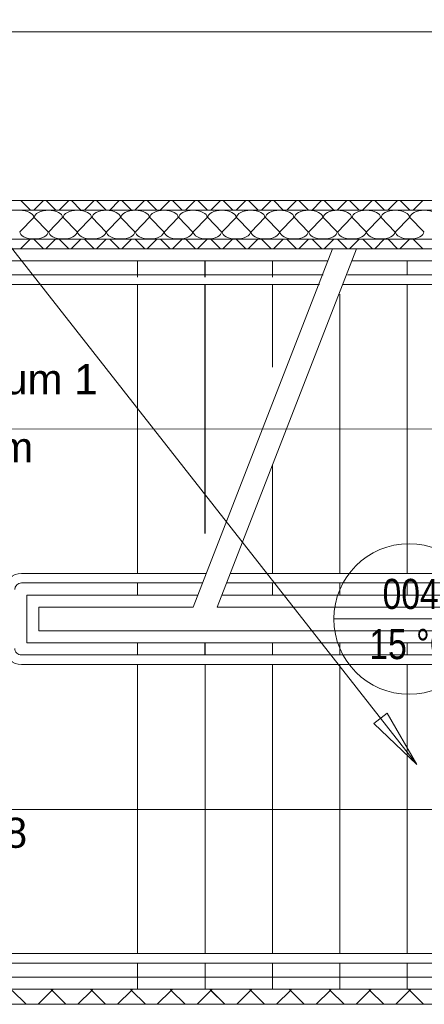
# Model space of a CAD drawing. Extents: x 229 to 926, y 37 to 878.
# Tile 149 of 194: x 414 to 447, y 667 to 748. Entities that reach past the tile are written whole.
import ezdxf
from ezdxf.lldxf.tags import DXFTag

# ---------------------------------------------------------------- set-up
doc = ezdxf.new("R2010")
doc.units = 0
doc.layers.get('0').update_dxf_attribs({"lineweight": 13})
doc.layers.add('A_BI_Aussenwand', color=5, linetype='Continuous', lineweight=18, true_color=0x0000ff, plot=False)
doc.layers.add('A_BI_Innenwand', color=7, linetype='Continuous', lineweight=18, true_color=0x80ff80, plot=False)
doc.layers.add('A_BI_Raum', color=1, linetype='Continuous', lineweight=18, true_color=0xff0000)
for name, color, linetype, lineweight in [('Axen', 7, 'Continuous', 25), ('Axen-A03ENJ5PI0', 7, 'Continuous', 25), ('Beschriftung', 7, 'Continuous', 25), ('Beschriftung-A03ENJ5NI0', 7, 'Continuous', 25), ('Fullfläche', 7, 'Continuous', 25), ('Fullfläche-A03ENJ5QI0', 7, 'Continuous', 25), ('Maßlinien', 7, 'Continuous', 25), ('Maßlinien-A03ENJ5WI0', 7, 'Continuous', 25), ('Räume', 7, 'Continuous', 25), ('Räume-A03ENJ5RI0', 7, 'Continuous', 25), ('Treppen', 7, 'Continuous', 25), ('Treppen-A03ENJ5SI0', 7, 'Continuous', 25), ('Wände', 7, 'Continuous', 25), ('Wände-A03ENJ5VI0', 7, 'Continuous', 25)]:
    doc.layers.add(name, color=color, linetype=linetype, lineweight=lineweight)
doc.styles.get("Standard").update_dxf_attribs({"font": 'arial.ttf'})
tags = doc.linetypes.add('ALL_S25', pattern=[0.001, 0, -0.001]).pattern_tags.tags
tags[6:7] = [DXFTag(74, 4), DXFTag(75, 0), DXFTag(340, '0'), DXFTag(46, 1.0), DXFTag(50, 0.0), DXFTag(44, 0.0), DXFTag(45, 0.0)]
tags[4:5] = [DXFTag(74, 4), DXFTag(75, 0), DXFTag(340, '0'), DXFTag(46, 1.0), DXFTag(50, 0.0), DXFTag(44, 0.0), DXFTag(45, 0.0)]
tags = doc.linetypes.add('ALL_S25-A03ENJ5XI0', pattern=[0.001, 0, -0.001]).pattern_tags.tags
tags[6:7] = [DXFTag(74, 4), DXFTag(75, 0), DXFTag(340, '0'), DXFTag(46, 1.0), DXFTag(50, 0.0), DXFTag(44, 0.0), DXFTag(45, 0.0)]
tags[4:5] = [DXFTag(74, 4), DXFTag(75, 0), DXFTag(340, '0'), DXFTag(46, 1.0), DXFTag(50, 0.0), DXFTag(44, 0.0), DXFTag(45, 0.0)]
tags = doc.linetypes.add('PUNKT2_S9', pattern=[0.001, 0, -0.001]).pattern_tags.tags
tags[6:7] = [DXFTag(74, 4), DXFTag(75, 0), DXFTag(340, '0'), DXFTag(46, 1.0), DXFTag(50, 0.0), DXFTag(44, 0.0), DXFTag(45, 0.0)]
tags[4:5] = [DXFTag(74, 4), DXFTag(75, 0), DXFTag(340, '0'), DXFTag(46, 1.0), DXFTag(50, 0.0), DXFTag(44, 0.0), DXFTag(45, 0.0)]
tags = doc.linetypes.add('PUNKT2_S9-A03ENJ5YI0', pattern=[0.001, 0, -0.001]).pattern_tags.tags
tags[6:7] = [DXFTag(74, 4), DXFTag(75, 0), DXFTag(340, '0'), DXFTag(46, 1.0), DXFTag(50, 0.0), DXFTag(44, 0.0), DXFTag(45, 0.0)]
tags[4:5] = [DXFTag(74, 4), DXFTag(75, 0), DXFTag(340, '0'), DXFTag(46, 1.0), DXFTag(50, 0.0), DXFTag(44, 0.0), DXFTag(45, 0.0)]

# ---------------------------------------------------------------- blocks, each defined once
blk = doc.blocks.new('Referenz-A03ENJ5LI0', base_point=(255.728, 65.704))
at = {"layer": 'Axen', "color": 0, "linetype": 'ALL_S25', "lineweight": -2, "ltscale": 0.13}
blk.add_line((735.547, 733.346), (301.737, 733.346), dxfattribs=at)
at = {"layer": 'Beschriftung', "color": 0, "lineweight": -2}
for p, q in [((446.634, 686.501), (360.64, 796.063)), ((443.058, 689.923), (444.159, 690.787)), ((443.058, 689.923), (444.159, 690.787)), ((443.608, 690.355), (443.392, 690.63)), ((444.159, 690.787), (446.634, 686.501)), ((444.159, 690.787), (446.634, 686.501)), ((446.634, 686.501), (443.058, 689.923)), ((446.634, 686.501), (443.058, 689.923)), ((446.634, 686.501), (446.634, 686.501)), ((446.634, 686.501), (446.634, 686.501)), ((446.634, 686.501), (446.634, 686.501))]:
    blk.add_line(p, q, dxfattribs=at)
at = {"layer": 'Fullfläche', "color": 0, "lineweight": -2}
for p, q in [((413.736, 733.346), (414.536, 732.546)), ((415.619, 733.346), (414.82, 732.546)), ((415.836, 733.346), (416.636, 732.546)), ((417.719, 733.346), (416.92, 732.546)), ((417.936, 733.346), (418.736, 732.546)), ((419.819, 733.346), (419.02, 732.546)), ((420.036, 733.346), (420.836, 732.546)), ((421.919, 733.346), (421.12, 732.546)), ((422.136, 733.346), (422.936, 732.546)), ((424.019, 733.346), (423.22, 732.546)), ((424.236, 733.346), (425.036, 732.546)), ((426.119, 733.346), (425.32, 732.546)), ((426.336, 733.346), (427.136, 732.546)), ((428.219, 733.346), (427.42, 732.546)), ((428.436, 733.346), (429.236, 732.546)), ((430.319, 733.346), (429.52, 732.546)), ((430.536, 733.346), (431.336, 732.546)), ((432.419, 733.346), (431.62, 732.546)), ((432.636, 733.346), (433.436, 732.546)), ((434.519, 733.346), (433.72, 732.546)), ((434.736, 733.346), (435.536, 732.546)), ((436.619, 733.346), (435.82, 732.546)), ((436.836, 733.346), (437.636, 732.546)), ((438.719, 733.346), (437.92, 732.546)), ((438.937, 733.346), (439.736, 732.546)), ((440.819, 733.346), (440.02, 732.546)), ((441.037, 733.346), (441.836, 732.546)), ((442.919, 733.346), (442.12, 732.546)), ((443.137, 733.346), (443.936, 732.546)), ((445.019, 733.346), (444.22, 732.546)), ((445.237, 733.346), (446.036, 732.546)), ((447.119, 733.346), (446.319, 732.546)), ((413.657, 730.746), (414.809, 731.946)), ((414.857, 731.946), (416.009, 730.746)), ((416.057, 730.746), (417.209, 731.946)), ((417.257, 731.946), (418.409, 730.746)), ((418.457, 730.746), (419.609, 731.946)), ((419.657, 731.946), (420.809, 730.746)), ((420.857, 730.746), (422.009, 731.946)), ((422.057, 731.946), (423.209, 730.746)), ((423.257, 730.746), (424.409, 731.946)), ((424.457, 731.946), (425.609, 730.746)), ((425.657, 730.746), (426.809, 731.946)), ((426.857, 731.946), (428.009, 730.746)), ((428.057, 730.746), (429.209, 731.946)), ((429.257, 731.946), (430.409, 730.746)), ((430.457, 730.746), (431.609, 731.946)), ((431.657, 731.946), (432.809, 730.746)), ((432.857, 730.746), (434.009, 731.946)), ((434.057, 731.946), (435.209, 730.746)), ((435.257, 730.746), (436.409, 731.946)), ((436.457, 731.946), (437.609, 730.746)), ((437.657, 730.746), (438.809, 731.946)), ((438.857, 731.946), (440.009, 730.746)), ((440.057, 730.746), (441.209, 731.946)), ((441.257, 731.946), (442.409, 730.746)), ((442.457, 730.746), (443.609, 731.946)), ((443.657, 731.946), (444.809, 730.746)), ((444.857, 730.746), (446.009, 731.946)), ((446.057, 731.946), (447.209, 730.746)), ((413.724, 729.346), (414.525, 730.148)), ((415.632, 729.346), (414.831, 730.148)), ((415.824, 729.346), (416.625, 730.148)), ((417.732, 729.346), (416.931, 730.148)), ((417.923, 729.346), (418.725, 730.148)), ((419.832, 729.346), (419.031, 730.148)), ((420.023, 729.346), (420.825, 730.148)), ((421.932, 729.346), (421.131, 730.148)), ((422.123, 729.346), (422.925, 730.148)), ((424.032, 729.346), (423.231, 730.148)), ((424.223, 729.346), (425.024, 730.148)), ((426.132, 729.346), (425.331, 730.148)), ((426.323, 729.346), (427.124, 730.148)), ((428.232, 729.346), (427.431, 730.148)), ((428.423, 729.346), (429.224, 730.148)), ((430.332, 729.346), (429.531, 730.148)), ((430.523, 729.346), (431.324, 730.148)), ((432.432, 729.346), (431.631, 730.148)), ((432.623, 729.346), (433.424, 730.148)), ((434.532, 729.346), (433.731, 730.148)), ((434.723, 729.346), (435.524, 730.148)), ((436.632, 729.346), (435.831, 730.148)), ((436.823, 729.346), (437.624, 730.148)), ((438.732, 729.346), (437.931, 730.148)), ((438.923, 729.346), (439.724, 730.148)), ((440.832, 729.346), (440.032, 730.148)), ((441.023, 729.346), (441.824, 730.148)), ((442.932, 729.346), (442.132, 730.148)), ((443.123, 729.346), (443.924, 730.147)), ((445.032, 729.346), (444.232, 730.147)), ((445.223, 729.346), (446.024, 730.147)), ((447.132, 729.346), (446.332, 730.147)), ((413.032, 667.752), (414.183, 666.599)), ((416.325, 667.752), (415.173, 666.6)), ((416.235, 667.846), (416.325, 667.756)), ((416.421, 667.846), (416.332, 667.756)), ((416.332, 667.752), (417.483, 666.6)), ((419.625, 667.752), (418.474, 666.6)), ((419.535, 667.846), (419.625, 667.756)), ((419.721, 667.846), (419.632, 667.756)), ((419.632, 667.752), (420.783, 666.6)), ((422.925, 667.753), (421.774, 666.6)), ((422.835, 667.846), (422.925, 667.756)), ((423.021, 667.846), (422.932, 667.756)), ((422.932, 667.753), (424.082, 666.601)), ((426.225, 667.753), (425.074, 666.601)), ((426.135, 667.846), (426.225, 667.756)), ((426.321, 667.846), (426.232, 667.756)), ((426.232, 667.753), (427.382, 666.601)), ((429.525, 667.753), (428.375, 666.601)), ((429.435, 667.846), (429.525, 667.756)), ((429.621, 667.846), (429.532, 667.756)), ((429.532, 667.753), (430.682, 666.601)), ((432.825, 667.753), (431.675, 666.602)), ((432.735, 667.846), (432.825, 667.756)), ((432.921, 667.846), (432.832, 667.756)), ((432.832, 667.753), (433.981, 666.602)), ((436.125, 667.753), (434.975, 666.602)), ((436.035, 667.846), (436.125, 667.756)), ((436.221, 667.846), (436.132, 667.756)), ((436.132, 667.753), (437.281, 666.602)), ((439.425, 667.753), (438.276, 666.602)), ((439.335, 667.846), (439.425, 667.756)), ((439.521, 667.846), (439.432, 667.756)), ((439.432, 667.753), (440.581, 666.603)), ((442.725, 667.753), (441.576, 666.603)), ((442.635, 667.846), (442.725, 667.756)), ((442.821, 667.846), (442.732, 667.756)), ((442.732, 667.753), (443.88, 666.603)), ((446.025, 667.753), (444.877, 666.603)), ((445.935, 667.846), (446.025, 667.756)), ((446.121, 667.846), (446.032, 667.756)), ((446.032, 667.753), (447.18, 666.603))]:
    blk.add_line(p, q, dxfattribs=at)
for centre, start_param, end_param in [((413.633, 731.946), 0, 1.570796), ((416.033, 731.946), 1.570796, 3.141593), ((416.033, 731.946), 0, 1.570796), ((418.433, 731.946), 1.570796, 3.141593), ((418.433, 731.946), 0, 1.570796), ((420.833, 731.946), 1.570796, 3.141593), ((420.833, 731.946), 0, 1.570796), ((423.233, 731.946), 1.570796, 3.141593), ((423.233, 731.946), 0, 1.570796), ((425.633, 731.946), 1.570796, 3.141593), ((425.633, 731.946), 0, 1.570796), ((428.033, 731.946), 1.570796, 3.141593), ((428.033, 731.946), 0, 1.570796), ((430.433, 731.946), 1.570796, 3.141593), ((430.433, 731.946), 0, 1.570796), ((432.833, 731.946), 1.570796, 3.141593), ((432.833, 731.946), 0, 1.570796), ((435.233, 731.946), 1.570796, 3.141593), ((435.233, 731.946), 0, 1.570796), ((437.633, 731.946), 1.570796, 3.141593), ((437.633, 731.946), 0, 1.570796), ((440.033, 731.946), 1.570796, 3.141593), ((440.033, 731.946), 0, 1.570796), ((442.433, 731.946), 1.570796, 3.141593), ((442.433, 731.946), 0, 1.570796), ((444.833, 731.946), 1.570796, 3.141593), ((444.833, 731.946), 0, 1.570796), ((447.233, 731.946), 1.570796, 3.141593), ((447.233, 731.946), 0, 1.570796), ((414.833, 730.746), 3.141593, 6.283185), ((417.233, 730.746), 3.141593, 6.283185), ((419.633, 730.746), 3.141593, 6.283185), ((422.033, 730.746), 3.141593, 6.283185), ((424.433, 730.746), 3.141593, 6.283185), ((426.833, 730.746), 3.141593, 6.283185), ((429.233, 730.746), 3.141593, 6.283185), ((431.633, 730.746), 3.141593, 6.283185), ((434.033, 730.746), 3.141593, 6.283185), ((436.433, 730.746), 3.141593, 6.283185), ((438.833, 730.746), 3.141593, 6.283185), ((441.233, 730.746), 3.141593, 6.283185), ((443.633, 730.746), 3.141593, 6.283185), ((446.033, 730.746), 3.141593, 6.283185)]:
    blk.add_ellipse(centre, major_axis=(1.176, 0), ratio=0.5, start_param=start_param, end_param=end_param, dxfattribs=at)
at = {"layer": 'Maßlinien', "color": 0, "lineweight": -2}
for p, q in [((385.634, 747.346), (423.368, 747.346)), ((423.368, 747.346), (506.334, 747.346))]:
    blk.add_line(p, q, dxfattribs=at)
at = {"layer": 'Treppen', "color": 0, "linetype": 'PUNKT2_S9', "lineweight": -2, "ltscale": 0.13}
for p, q in [((439.625, 729.346), (385.723, 729.346)), ((439.234, 728.346), (386.634, 728.346)), ((423.434, 726.986), (423.434, 728.346)), ((429.034, 726.986), (429.034, 728.346)), ((434.634, 726.986), (434.634, 728.346)), ((438.842, 727.186), (389.434, 727.186)), ((438.529, 726.386), (389.434, 726.386)), ((423.434, 702.386), (423.434, 726.386)), ((429.034, 705.707), (429.034, 726.386)), ((434.634, 719.507), (434.634, 726.386)), ((429.138, 702.386), (413.785, 702.386)), ((428.825, 701.586), (413.785, 701.586)), ((423.434, 700.586), (423.434, 701.586)), ((428.434, 700.586), (414.234, 700.586)), ((414.234, 696.606), (414.234, 700.586)), ((428.042, 699.586), (415.234, 699.586)), ((415.234, 697.606), (415.234, 699.586)), ((490.234, 697.606), (415.234, 697.606)), ((491.234, 696.606), (414.234, 696.606)), ((423.434, 695.606), (423.434, 696.606)), ((429.034, 695.606), (429.034, 696.606)), ((434.634, 695.606), (434.634, 696.606)), ((440.234, 695.606), (440.234, 696.606)), ((445.834, 695.606), (445.834, 696.606)), ((489.582, 695.606), (413.785, 695.606)), ((489.682, 694.806), (413.785, 694.806)), ((423.434, 670.806), (423.434, 694.806)), ((429.034, 670.806), (429.034, 694.806)), ((434.634, 670.806), (434.634, 694.806)), ((440.234, 670.806), (440.234, 694.806)), ((445.834, 670.806), (445.834, 694.806)), ((489.682, 670.806), (389.434, 670.806)), ((489.582, 670.006), (389.434, 670.006)), ((423.434, 667.846), (423.434, 670.006)), ((429.034, 667.846), (429.034, 670.006)), ((434.634, 667.846), (434.634, 670.006)), ((440.234, 667.846), (440.234, 670.006)), ((445.834, 667.846), (445.834, 670.006)), ((491.034, 668.846), (386.634, 668.846)), ((491.034, 667.846), (385.634, 667.846))]:
    blk.add_line(p, q, dxfattribs=at)
at = {"layer": 'Treppen', "color": 0, "lineweight": -2}
for p, q in [((439.625, 729.346), (428.042, 699.586)), ((441.625, 729.346), (430.042, 699.586)), ((485.434, 729.346), (441.625, 729.346)), ((485.434, 728.346), (441.236, 728.346)), ((445.834, 727.186), (445.834, 728.346)), ((485.434, 727.186), (440.866, 727.186)), ((485.434, 726.386), (440.476, 726.386)), ((445.834, 702.386), (445.834, 726.386)), ((440.234, 702.386), (440.234, 725.562)), ((473.834, 714.396), (400.434, 714.363)), ((434.634, 702.386), (434.634, 711.389)), ((485.434, 702.386), (431.138, 702.386)), ((485.434, 701.586), (430.825, 701.586)), ((434.634, 700.586), (434.634, 701.586)), ((440.234, 700.586), (440.234, 701.586)), ((445.834, 700.586), (445.834, 701.586)), ((485.434, 700.586), (430.434, 700.586)), ((484.434, 699.586), (430.042, 699.586)), ((400.434, 682.763), (473.834, 682.763))]:
    blk.add_line(p, q, dxfattribs=at)
at = {"layer": 'Treppen', "color": 0, "linetype": 'PUNKT2_S9', "lineweight": -2, "ltscale": 0.13}
for centre, major_axis, end_param in [((413.785, 701.034), (0, 1.352), 1.570796), ((413.785, 701.034), (0, 0.552), 1.570796), ((413.785, 696.158), (-1.352, 0), 1.570796), ((413.785, 696.158), (-0.552, 0), 1.570797)]:
    blk.add_ellipse(centre, major_axis=major_axis, ratio=1, start_param=0, end_param=end_param, dxfattribs=at)
at = {"layer": 'Wände', "color": 0, "lineweight": -2}
for p, q in [((506.334, 733.346), (381.634, 733.346)), ((506.334, 732.546), (382.433, 732.546)), ((506.334, 730.146), (382.433, 730.146)), ((382.433, 729.346), (506.334, 729.346)), ((506.334, 667.846), (382.433, 667.846)), ((506.334, 666.61), (381.634, 666.596))]:
    blk.add_line(p, q, dxfattribs=at)
at = {"layer": 'Räume', "color": 0, "lineweight": -2, "char_height": 2.5, "attachment_point": 1, "rotation": 359.99316}
for s, insert in [('{\\fArial;Treppenraum 1}', (396.242, 719.763)), ('{\\fArial;LH: 2.59⁵ m}', (396.242, 714.108))]:
    blk.add_mtext(s, dxfattribs=dict(at, insert=insert))
at = {"layer": 'Treppen', "color": 0, "lineweight": -2, "insert": (402.844, 682.092), "char_height": 2.5, "attachment_point": 1, "rotation": 0.00001}
blk.add_mtext('{\\W0.98;\\fArial;16,2/28}', dxfattribs=at)
blk = doc.blocks.new('Referenz-A03ENJ62I0', base_point=(255.728, 65.706))
at = {"layer": 'Axen-A03ENJ5PI0', "color": 0, "linetype": 'ALL_S25-A03ENJ5XI0', "lineweight": -2, "ltscale": 0.13}
blk.add_line((735.547, 733.346), (301.737, 733.346), dxfattribs=at)
at = {"layer": 'Beschriftung-A03ENJ5NI0', "color": 0, "lineweight": -2}
for p, q in [((446.633, 686.501), (360.64, 796.062)), ((443.058, 689.923), (444.159, 690.787)), ((443.058, 689.923), (444.159, 690.787)), ((443.608, 690.355), (443.392, 690.631)), ((444.159, 690.787), (446.633, 686.501)), ((444.159, 690.787), (446.633, 686.501)), ((446.633, 686.501), (443.058, 689.923)), ((446.633, 686.501), (443.058, 689.923))]:
    blk.add_line(p, q, dxfattribs=at)
at = {"layer": 'Fullfläche-A03ENJ5QI0', "color": 0, "lineweight": -2}
for p, q in [((413.736, 733.346), (414.536, 732.546)), ((415.619, 733.346), (414.82, 732.546)), ((415.836, 733.346), (416.636, 732.546)), ((417.719, 733.346), (416.92, 732.546)), ((417.936, 733.346), (418.736, 732.546)), ((419.819, 733.346), (419.02, 732.546)), ((420.036, 733.346), (420.836, 732.546)), ((421.919, 733.346), (421.12, 732.546)), ((422.136, 733.346), (422.936, 732.546)), ((424.019, 733.346), (423.22, 732.546)), ((424.236, 733.346), (425.036, 732.546)), ((426.119, 733.346), (425.32, 732.546)), ((426.336, 733.346), (427.136, 732.546)), ((428.219, 733.346), (427.42, 732.546)), ((428.436, 733.346), (429.236, 732.546)), ((430.319, 733.346), (429.519, 732.546)), ((430.536, 733.346), (431.336, 732.546)), ((432.419, 733.346), (431.619, 732.546)), ((432.636, 733.346), (433.436, 732.546)), ((434.519, 733.346), (433.719, 732.546)), ((434.736, 733.346), (435.536, 732.546)), ((436.619, 733.346), (435.819, 732.546)), ((436.836, 733.346), (437.636, 732.546)), ((438.719, 733.346), (437.919, 732.546)), ((438.936, 733.346), (439.736, 732.546)), ((440.819, 733.346), (440.019, 732.546)), ((441.036, 733.346), (441.836, 732.546)), ((442.919, 733.346), (442.119, 732.546)), ((443.136, 733.346), (443.936, 732.546)), ((445.019, 733.346), (444.219, 732.546)), ((445.236, 733.346), (446.036, 732.546)), ((447.119, 733.346), (446.319, 732.546)), ((413.657, 730.746), (414.809, 731.946)), ((414.857, 731.946), (416.009, 730.746)), ((416.057, 730.746), (417.209, 731.946)), ((417.257, 731.946), (418.409, 730.746)), ((418.457, 730.746), (419.609, 731.946)), ((419.657, 731.946), (420.809, 730.746)), ((420.857, 730.746), (422.009, 731.946)), ((422.057, 731.946), (423.209, 730.746)), ((423.257, 730.746), (424.409, 731.946)), ((424.457, 731.946), (425.609, 730.746)), ((425.657, 730.746), (426.809, 731.946)), ((426.857, 731.946), (428.009, 730.746)), ((428.057, 730.746), (429.209, 731.946)), ((429.257, 731.946), (430.409, 730.746)), ((430.457, 730.746), (431.609, 731.946)), ((431.657, 731.946), (432.809, 730.746)), ((432.857, 730.746), (434.009, 731.946)), ((434.057, 731.946), (435.209, 730.746)), ((435.257, 730.746), (436.409, 731.946)), ((436.457, 731.946), (437.609, 730.746)), ((437.657, 730.746), (438.809, 731.946)), ((438.857, 731.946), (440.009, 730.746)), ((440.057, 730.746), (441.209, 731.946)), ((441.257, 731.946), (442.409, 730.746)), ((442.457, 730.746), (443.609, 731.946)), ((443.657, 731.946), (444.809, 730.746)), ((444.857, 730.746), (446.009, 731.946)), ((446.057, 731.946), (447.209, 730.746)), ((413.723, 729.346), (414.525, 730.148)), ((415.632, 729.346), (414.831, 730.148)), ((415.823, 729.346), (416.625, 730.148)), ((417.732, 729.346), (416.931, 730.148)), ((417.923, 729.346), (418.725, 730.148)), ((419.832, 729.346), (419.031, 730.148)), ((420.023, 729.346), (420.825, 730.148)), ((421.932, 729.346), (421.131, 730.148)), ((422.123, 729.346), (422.924, 730.148)), ((424.032, 729.346), (423.231, 730.148)), ((424.223, 729.346), (425.024, 730.148)), ((426.132, 729.346), (425.331, 730.148)), ((426.323, 729.346), (427.124, 730.148)), ((428.232, 729.346), (427.431, 730.148)), ((428.423, 729.346), (429.224, 730.148)), ((430.332, 729.346), (429.531, 730.148)), ((430.523, 729.346), (431.324, 730.148)), ((432.432, 729.346), (431.631, 730.148)), ((432.623, 729.346), (433.424, 730.148)), ((434.532, 729.346), (433.731, 730.148)), ((434.723, 729.346), (435.524, 730.148)), ((436.632, 729.346), (435.831, 730.148)), ((436.823, 729.346), (437.624, 730.148)), ((438.732, 729.346), (437.931, 730.148)), ((438.923, 729.346), (439.724, 730.148)), ((440.832, 729.346), (440.031, 730.148)), ((441.023, 729.346), (441.824, 730.148)), ((442.932, 729.346), (442.132, 730.148)), ((443.123, 729.346), (443.924, 730.147)), ((445.032, 729.346), (444.232, 730.147)), ((445.223, 729.346), (446.024, 730.147)), ((447.132, 729.346), (446.332, 730.147)), ((413.032, 667.753), (414.183, 666.6)), ((416.325, 667.753), (415.173, 666.6)), ((416.235, 667.846), (416.325, 667.756)), ((416.421, 667.846), (416.331, 667.756)), ((416.331, 667.753), (417.483, 666.6)), ((419.625, 667.753), (418.474, 666.6)), ((419.535, 667.846), (419.625, 667.756)), ((419.721, 667.846), (419.632, 667.756)), ((419.632, 667.753), (420.783, 666.6)), ((422.925, 667.753), (421.774, 666.601)), ((422.835, 667.846), (422.925, 667.756)), ((423.021, 667.846), (422.932, 667.756)), ((422.932, 667.753), (424.082, 666.601)), ((426.225, 667.753), (425.074, 666.601)), ((426.135, 667.846), (426.225, 667.756)), ((426.321, 667.846), (426.232, 667.756)), ((426.232, 667.753), (427.382, 666.601)), ((429.525, 667.753), (428.375, 666.601)), ((429.435, 667.846), (429.525, 667.756)), ((429.621, 667.846), (429.531, 667.756)), ((429.531, 667.753), (430.682, 666.602)), ((432.825, 667.753), (431.675, 666.602)), ((432.735, 667.846), (432.825, 667.756)), ((432.921, 667.846), (432.832, 667.756)), ((432.832, 667.753), (433.981, 666.602)), ((436.125, 667.753), (434.975, 666.602)), ((436.035, 667.846), (436.125, 667.756)), ((436.221, 667.846), (436.132, 667.756)), ((436.132, 667.753), (437.281, 666.602)), ((439.425, 667.753), (438.276, 666.602)), ((439.335, 667.846), (439.425, 667.756)), ((439.521, 667.846), (439.431, 667.756)), ((439.431, 667.753), (440.58, 666.603)), ((442.725, 667.753), (441.576, 666.603)), ((442.635, 667.846), (442.725, 667.756)), ((442.821, 667.846), (442.732, 667.756)), ((442.732, 667.753), (443.88, 666.603)), ((446.025, 667.753), (444.876, 666.603)), ((445.935, 667.846), (446.025, 667.756)), ((446.121, 667.846), (446.031, 667.756)), ((446.031, 667.753), (447.18, 666.604))]:
    blk.add_line(p, q, dxfattribs=at)
for centre, start_param, end_param in [((413.633, 731.946), 0, 1.570796), ((416.033, 731.946), 1.570796, 3.141593), ((416.033, 731.946), 0, 1.570796), ((418.433, 731.946), 1.570796, 3.141593), ((418.433, 731.946), 0, 1.570796), ((420.833, 731.946), 1.570796, 3.141593), ((420.833, 731.946), 0, 1.570796), ((423.233, 731.946), 1.570796, 3.141593), ((423.233, 731.946), 0, 1.570796), ((425.633, 731.946), 1.570796, 3.141593), ((425.633, 731.946), 0, 1.570796), ((428.033, 731.946), 1.570796, 3.141593), ((428.033, 731.946), 0, 1.570796), ((430.433, 731.946), 1.570796, 3.141593), ((430.433, 731.946), 0, 1.570796), ((432.833, 731.946), 1.570796, 3.141593), ((432.833, 731.946), 0, 1.570796), ((435.233, 731.946), 1.570796, 3.141593), ((435.233, 731.946), 0, 1.570796), ((437.633, 731.946), 1.570796, 3.141593), ((437.633, 731.946), 0, 1.570796), ((440.033, 731.946), 1.570796, 3.141593), ((440.033, 731.946), 0, 1.570796), ((442.433, 731.946), 1.570796, 3.141593), ((442.433, 731.946), 0, 1.570796), ((444.833, 731.946), 1.570796, 3.141593), ((444.833, 731.946), 0, 1.570796), ((447.233, 731.946), 1.570796, 3.141593), ((447.233, 731.946), 0, 1.570796), ((414.833, 730.746), 3.141593, 6.283185), ((417.233, 730.746), 3.141593, 6.283185), ((419.633, 730.746), 3.141593, 6.283185), ((422.033, 730.746), 3.141593, 6.283185), ((424.433, 730.746), 3.141593, 6.283185), ((426.833, 730.746), 3.141593, 6.283185), ((429.233, 730.746), 3.141593, 6.283185), ((431.633, 730.746), 3.141593, 6.283185), ((434.033, 730.746), 3.141593, 6.283185), ((436.433, 730.746), 3.141593, 6.283185), ((438.833, 730.746), 3.141593, 6.283185), ((441.233, 730.746), 3.141593, 6.283185), ((443.633, 730.746), 3.141593, 6.283185), ((446.033, 730.746), 3.141593, 6.283185)]:
    blk.add_ellipse(centre, major_axis=(1.176, 0), ratio=0.5, start_param=start_param, end_param=end_param, dxfattribs=at)
at = {"layer": 'Maßlinien-A03ENJ5WI0', "color": 0, "lineweight": -2}
for p, q in [((385.634, 747.346), (423.368, 747.346)), ((423.368, 747.346), (506.333, 747.346))]:
    blk.add_line(p, q, dxfattribs=at)
at = {"layer": 'Treppen-A03ENJ5SI0', "color": 0, "linetype": 'PUNKT2_S9-A03ENJ5YI0', "lineweight": -2, "ltscale": 0.13}
for p, q in [((439.625, 729.346), (385.723, 729.346)), ((439.233, 728.346), (386.634, 728.346)), ((423.434, 726.986), (423.434, 728.346)), ((429.033, 726.986), (429.033, 728.346)), ((434.634, 726.986), (434.634, 728.346)), ((438.842, 727.186), (389.434, 727.186)), ((438.529, 726.386), (389.434, 726.386)), ((423.434, 702.386), (423.434, 726.386)), ((429.033, 705.707), (429.033, 726.386)), ((434.634, 719.507), (434.634, 726.386)), ((429.138, 702.386), (413.785, 702.386)), ((428.825, 701.586), (413.785, 701.586)), ((423.434, 700.586), (423.434, 701.586)), ((428.434, 700.586), (414.234, 700.586)), ((414.234, 696.606), (414.234, 700.586)), ((428.042, 699.586), (415.234, 699.586)), ((415.234, 697.606), (415.234, 699.586)), ((490.233, 697.606), (415.234, 697.606)), ((491.233, 696.606), (414.234, 696.606)), ((423.434, 695.606), (423.434, 696.606)), ((429.033, 695.606), (429.033, 696.606)), ((434.634, 695.606), (434.634, 696.606)), ((440.233, 695.606), (440.233, 696.606)), ((445.834, 695.606), (445.834, 696.606)), ((489.582, 695.606), (413.785, 695.606)), ((489.682, 694.806), (413.785, 694.806)), ((423.434, 670.806), (423.434, 694.806)), ((429.034, 670.806), (429.034, 694.806)), ((434.634, 670.806), (434.634, 694.806)), ((440.233, 670.806), (440.233, 694.806)), ((445.834, 670.806), (445.834, 694.806)), ((489.682, 670.806), (389.434, 670.806)), ((489.582, 670.006), (389.434, 670.006)), ((423.434, 667.846), (423.434, 670.006)), ((429.034, 667.846), (429.034, 670.006)), ((434.634, 667.846), (434.634, 670.006)), ((440.233, 667.846), (440.233, 670.006)), ((445.834, 667.846), (445.834, 670.006)), ((491.033, 668.846), (386.634, 668.846)), ((491.033, 667.846), (385.634, 667.846))]:
    blk.add_line(p, q, dxfattribs=at)
at = {"layer": 'Treppen-A03ENJ5SI0', "color": 0, "lineweight": -2}
for p, q in [((439.625, 729.346), (428.042, 699.586)), ((441.625, 729.346), (430.042, 699.586)), ((485.433, 729.346), (441.625, 729.346)), ((485.433, 728.346), (441.235, 728.346)), ((445.834, 727.186), (445.834, 728.346)), ((485.433, 727.186), (440.866, 727.186)), ((485.433, 726.386), (440.476, 726.386)), ((445.834, 702.386), (445.834, 726.386)), ((440.233, 702.386), (440.233, 725.562)), ((473.833, 714.396), (400.434, 714.364)), ((434.634, 702.386), (434.634, 711.389)), ((485.433, 702.386), (431.138, 702.386)), ((485.433, 701.586), (430.825, 701.586)), ((434.634, 700.586), (434.634, 701.586)), ((440.233, 700.586), (440.233, 701.586)), ((445.834, 700.586), (445.834, 701.586)), ((485.433, 700.586), (430.434, 700.586)), ((484.433, 699.586), (430.042, 699.586)), ((400.434, 682.764), (473.833, 682.764))]:
    blk.add_line(p, q, dxfattribs=at)
at = {"layer": 'Treppen-A03ENJ5SI0', "color": 0, "linetype": 'PUNKT2_S9-A03ENJ5YI0', "lineweight": -2, "ltscale": 0.13}
for centre, major_axis, end_param in [((413.785, 701.034), (0, 1.352), 1.570796), ((413.785, 701.034), (0, 0.552), 1.570796), ((413.785, 696.158), (-1.352, 0), 1.570796), ((413.785, 696.158), (-0.552, 0), 1.570797)]:
    blk.add_ellipse(centre, major_axis=major_axis, ratio=1, start_param=0, end_param=end_param, dxfattribs=at)
at = {"layer": 'Wände-A03ENJ5VI0', "color": 0, "lineweight": -2}
for p, q in [((506.333, 733.346), (381.634, 733.346)), ((506.334, 732.546), (382.433, 732.546)), ((506.334, 730.146), (382.433, 730.146)), ((382.433, 729.346), (506.333, 729.346)), ((506.333, 667.846), (382.433, 667.846)), ((506.334, 666.611), (381.634, 666.596))]:
    blk.add_line(p, q, dxfattribs=at)
at = {"layer": 'Räume-A03ENJ5RI0', "color": 0, "lineweight": -2, "char_height": 2.49999, "attachment_point": 1, "rotation": 359.99316}
for s, insert in [('{\\fArial;Treppenraum 1}', (396.242, 719.763)), ('{\\fArial;LH: 2.59⁵ m}', (396.242, 714.108))]:
    blk.add_mtext(s, dxfattribs=dict(at, insert=insert))
at = {"layer": 'Treppen-A03ENJ5SI0', "color": 0, "lineweight": -2, "insert": (402.844, 682.092), "char_height": 2.49999, "attachment_point": 1, "rotation": 0.00001}
blk.add_mtext('{\\W0.98;\\fArial;16,2/28}', dxfattribs=at)
blk = doc.blocks.new('Wand-A03ENJ7EI0', base_point=(381.634, 729.346))
at = {"color": 0, "linetype": 'ByBlock', "lineweight": -2, "ltscale": 0.18}
for p, q in [((381.634, 733.346), (506.334, 733.346)), ((385.634, 729.346), (506.334, 729.346))]:
    blk.add_line(p, q, dxfattribs=at)
blk = doc.blocks.new('Treppenraum 1-A03ENJ92I0', base_point=(438.14, 690.753))
at = {"color": 0, "linetype": 'ByBlock', "lineweight": -2, "ltscale": 0.18}
blk.add_line((439.733, 698.595), (452.233, 698.595), dxfattribs=at)
blk.add_circle((445.983, 698.595), 6.25, dxfattribs=at)
at = {"color": 0, "linetype": 'ByBlock', "lineweight": -2, "ltscale": 0.18, "char_height": 2.5, "attachment_point": 1}
for s, insert in [('{\\W0.8;\\fArial;004}', (443.779, 701.929)), ('{\\W0.8;\\fArial;Treppenraum 1}', (453.067, 701.929)), ('{\\W0.8;\\fArial;15 °C}', (442.683, 697.762)), ('{\\W0.8;\\fArial;459 W}', (453.067, 697.762)), ('{\\W0.8;\\fArial;17.4 W/m²}', (453.067, 693.687))]:
    blk.add_mtext(s, dxfattribs=dict(at, insert=insert))
blk = doc.blocks.new('Wand-A03ENJ9AI0', base_point=(385.633, 662.846))
at = {"color": 0, "linetype": 'ByBlock', "lineweight": -2, "ltscale": 0.18}
blk.add_line((385.633, 667.845), (500.334, 667.845), dxfattribs=at)

msp = doc.modelspace()

# ---------------------------------------------------------------- block references
at = {"color": 251, "lineweight": 13, "ltscale": 0.13, "true_color": 0x606060}
for name, p in [('Referenz-A03ENJ5LI0', (255.728, 65.704)), ('Referenz-A03ENJ62I0', (255.728, 65.706))]:
    msp.add_blockref(name, p, dxfattribs=at)
at = {"layer": 'A_BI_Aussenwand', "ltscale": 0.18}
msp.add_blockref('Wand-A03ENJ7EI0', (381.634, 729.346), dxfattribs=at)
at = {"layer": 'A_BI_Innenwand', "ltscale": 0.18}
msp.add_blockref('Wand-A03ENJ9AI0', (385.633, 662.846), dxfattribs=at)
at = {"layer": 'A_BI_Raum', "ltscale": 0.18}
msp.add_blockref('Treppenraum 1-A03ENJ92I0', (438.14, 690.753), dxfattribs=at)

doc.saveas('drawing.dxf')
